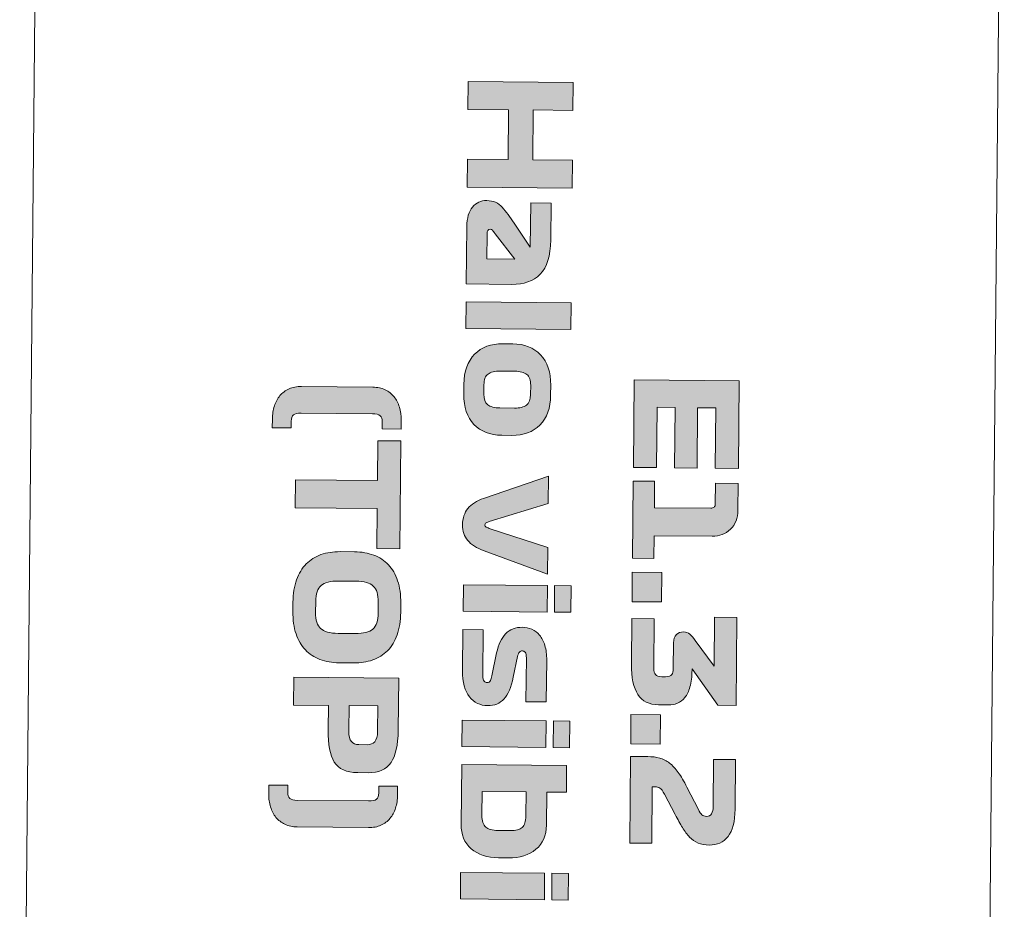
# Model space of a CAD drawing. Header units: millimetres. Extents: x 7 to 595, y -296 to -6.
# Tile 78 of 131: x 322 to 352, y -162 to -135. Entities that reach past the tile are written whole.
import ezdxf

# ---------------------------------------------------------------- set-up
doc = ezdxf.new("R2010")
doc.units = ezdxf.units.MM
doc.header["$MEASUREMENT"] = 0
doc.layers.add('Layer 1', color=7, linetype='Continuous', lineweight=0)

# ---------------------------------------------------------------- blocks, each defined once
blk = doc.blocks.new('Block_58')
at = {"layer": 'Layer 1', "true_color": 0x010101, "transparency": 33554687}
for points in [[(335.331, -137.273), (338.506, -137.304), (338.497, -138.15), (337.295, -138.139), (337.281, -139.642), (338.483, -139.653), (338.475, -140.5), (335.3, -140.469), (335.308, -139.623), (336.54, -139.635), (336.554, -138.132), (335.323, -138.12)], [(338.442, -143.971), (338.434, -144.775), (335.259, -144.745), (335.267, -143.941)], [(340.35, -146.296), (343.525, -146.327), (343.5, -148.977), (342.801, -148.97), (342.819, -147.146), (342.268, -147.14), (342.251, -148.965), (341.573, -148.958), (341.591, -147.134), (341.041, -147.129), (341.023, -148.953), (340.325, -148.946)], [(330.11, -149.321), (332.586, -149.344), (332.598, -148.138), (333.296, -148.145), (333.265, -151.404), (332.567, -151.398), (332.578, -150.191), (330.102, -150.167)], [(340.294, -152.117), (341.183, -152.125), (341.175, -153.014), (340.286, -153.006)], [(340.253, -156.414), (341.142, -156.422), (341.134, -157.311), (340.245, -157.302)]]:
    blk.add_hatch(color=18, dxfattribs=at).paths.add_polyline_path(points)
h = blk.add_hatch(color=18, dxfattribs=at)
edge = h.paths.add_edge_path()
edge.add_spline(control_points=[(335.9, -141.893), (335.9, -141.893), (335.893, -142.643), (335.893, -142.643), (335.893, -142.643), (336.736, -142.651), (336.736, -142.651), (336.736, -142.651), (336.146, -141.879), (336.146, -141.879), (336.11, -141.831), (336.083, -141.796), (336.065, -141.777), (336.046, -141.757), (336.023, -141.746), (335.995, -141.746), (335.964, -141.746), (335.941, -141.757), (335.925, -141.779), (335.909, -141.802), (335.901, -141.84), (335.9, -141.893)], knot_values=[0, 0, 0, 0, 1, 1, 1, 2, 2, 2, 3, 3, 3, 4, 4, 4, 5, 5, 5, 6, 6, 6, 7, 7, 7, 7], degree=3, periodic=0)
edge = h.paths.add_edge_path()
edge.add_spline(control_points=[(336.648, -143.412), (336.648, -143.412), (335.272, -143.399), (335.272, -143.399), (335.272, -143.399), (335.289, -141.659), (335.289, -141.659), (335.291, -141.405), (335.348, -141.211), (335.459, -141.076), (335.571, -140.942), (335.715, -140.876), (335.893, -140.877), (336.088, -140.879), (336.243, -140.947), (336.359, -141.081), (336.475, -141.215), (336.595, -141.375), (336.721, -141.563), (336.721, -141.563), (337.209, -142.287), (337.209, -142.287), (337.209, -142.287), (337.222, -140.949), (337.222, -140.949), (337.222, -140.949), (337.836, -140.955), (337.836, -140.955), (337.836, -140.955), (337.825, -142.068), (337.825, -142.068), (337.82, -142.554), (337.715, -142.9), (337.508, -143.107), (337.302, -143.314), (337.015, -143.415), (336.648, -143.412), (336.648, -143.412), (336.648, -143.412), (336.648, -143.412)], knot_values=[0, 0, 0, 0, 1, 1, 1, 2, 2, 2, 3, 3, 3, 4, 4, 4, 5, 5, 5, 6, 6, 6, 7, 7, 7, 8, 8, 8, 9, 9, 9, 10, 10, 10, 11, 11, 11, 12, 12, 12, 13, 13, 13, 13], degree=3, periodic=0)
h = blk.add_hatch(color=18, dxfattribs=at)
edge = h.paths.add_edge_path()
edge.add_spline(control_points=[(336.727, -147.151), (336.89, -147.152), (337.013, -147.123), (337.094, -147.063), (337.175, -147.003), (337.216, -146.896), (337.217, -146.741), (337.217, -146.741), (337.22, -146.461), (337.22, -146.461), (337.222, -146.306), (337.182, -146.197), (337.102, -146.134), (337.023, -146.071), (336.901, -146.039), (336.737, -146.038), (336.737, -146.038), (336.301, -146.033), (336.301, -146.033), (336.135, -146.032), (336.011, -146.062), (335.93, -146.123), (335.849, -146.184), (335.808, -146.293), (335.806, -146.448), (335.806, -146.448), (335.803, -146.727), (335.803, -146.727), (335.802, -146.882), (335.841, -146.991), (335.921, -147.052), (336.001, -147.114), (336.124, -147.145), (336.291, -147.147), (336.291, -147.147), (336.727, -147.151), (336.727, -147.151)], knot_values=[0, 0, 0, 0, 1, 1, 1, 2, 2, 2, 3, 3, 3, 4, 4, 4, 5, 5, 5, 6, 6, 6, 7, 7, 7, 8, 8, 8, 9, 9, 9, 10, 10, 10, 11, 11, 11, 12, 12, 12, 12], degree=3, periodic=0)
edge = h.paths.add_edge_path()
edge.add_spline(control_points=[(336.651, -147.976), (336.651, -147.976), (336.346, -147.973), (336.346, -147.973), (335.993, -147.969), (335.713, -147.86), (335.505, -147.645), (335.296, -147.43), (335.194, -147.125), (335.198, -146.73), (335.198, -146.73), (335.201, -146.434), (335.201, -146.434), (335.205, -146.038), (335.313, -145.735), (335.525, -145.522), (335.737, -145.31), (336.02, -145.205), (336.373, -145.209), (336.373, -145.209), (336.677, -145.211), (336.677, -145.211), (337.03, -145.215), (337.311, -145.325), (337.519, -145.541), (337.727, -145.758), (337.829, -146.063), (337.825, -146.459), (337.825, -146.459), (337.823, -146.755), (337.823, -146.755), (337.819, -147.15), (337.711, -147.453), (337.498, -147.664), (337.286, -147.875), (337.004, -147.979), (336.651, -147.976), (336.651, -147.976), (336.651, -147.976), (336.651, -147.976)], knot_values=[0, 0, 0, 0, 1, 1, 1, 2, 2, 2, 3, 3, 3, 4, 4, 4, 5, 5, 5, 6, 6, 6, 7, 7, 7, 8, 8, 8, 9, 9, 9, 10, 10, 10, 11, 11, 11, 12, 12, 12, 13, 13, 13, 13], degree=3, periodic=0)
h = blk.add_hatch(color=18, dxfattribs=at)
edge = h.paths.add_edge_path()
edge.add_spline(control_points=[(330.289, -146.499), (330.289, -146.499), (332.444, -146.519), (332.444, -146.519), (332.585, -146.521), (332.71, -146.547), (332.818, -146.599), (332.926, -146.651), (333.016, -146.721), (333.087, -146.809), (333.158, -146.897), (333.212, -147.002), (333.249, -147.124), (333.286, -147.246), (333.304, -147.376), (333.302, -147.514), (333.302, -147.514), (333.3, -147.785), (333.3, -147.785), (333.3, -147.785), (332.728, -147.779), (332.728, -147.779), (332.728, -147.779), (332.73, -147.572), (332.73, -147.572), (332.731, -147.485), (332.71, -147.422), (332.667, -147.383), (332.623, -147.345), (332.545, -147.325), (332.432, -147.324), (332.432, -147.324), (330.282, -147.303), (330.282, -147.303), (330.169, -147.302), (330.09, -147.32), (330.046, -147.358), (330.002, -147.396), (329.98, -147.458), (329.979, -147.546), (329.979, -147.546), (329.977, -147.753), (329.977, -147.753), (329.977, -147.753), (329.405, -147.748), (329.405, -147.748), (329.405, -147.748), (329.408, -147.477), (329.408, -147.477), (329.409, -147.339), (329.43, -147.209), (329.469, -147.088), (329.508, -146.967), (329.565, -146.863), (329.639, -146.776), (329.713, -146.689), (329.805, -146.621), (329.914, -146.571), (330.023, -146.522), (330.148, -146.497), (330.289, -146.499)], knot_values=[0, 0, 0, 0, 1, 1, 1, 2, 2, 2, 3, 3, 3, 4, 4, 4, 5, 5, 5, 6, 6, 6, 7, 7, 7, 8, 8, 8, 9, 9, 9, 10, 10, 10, 11, 11, 11, 12, 12, 12, 13, 13, 13, 14, 14, 14, 15, 15, 15, 16, 16, 16, 17, 17, 17, 18, 18, 18, 19, 19, 19, 20, 20, 20, 20], degree=3, periodic=0)
h = blk.add_hatch(color=18, dxfattribs=at)
edge = h.paths.add_edge_path()
edge.add_spline(control_points=[(337.749, -150.035), (337.749, -150.035), (335.961, -150.585), (335.961, -150.585), (335.908, -150.602), (335.873, -150.617), (335.857, -150.631), (335.842, -150.645), (335.834, -150.665), (335.833, -150.69), (335.833, -150.71), (335.842, -150.727), (335.86, -150.741), (335.879, -150.755), (335.914, -150.771), (335.968, -150.789), (335.968, -150.789), (337.736, -151.369), (337.736, -151.369), (337.736, -151.369), (337.729, -152.173), (337.729, -152.173), (337.729, -152.173), (335.813, -151.469), (335.813, -151.469), (335.585, -151.385), (335.419, -151.28), (335.315, -151.155), (335.21, -151.03), (335.159, -150.873), (335.16, -150.684), (335.162, -150.48), (335.215, -150.314), (335.32, -150.186), (335.424, -150.057), (335.582, -149.955), (335.795, -149.881), (335.795, -149.881), (337.757, -149.206), (337.757, -149.206), (337.757, -149.206), (337.749, -150.035), (337.749, -150.035)], knot_values=[0, 0, 0, 0, 1, 1, 1, 2, 2, 2, 3, 3, 3, 4, 4, 4, 5, 5, 5, 6, 6, 6, 7, 7, 7, 8, 8, 8, 9, 9, 9, 10, 10, 10, 11, 11, 11, 12, 12, 12, 13, 13, 13, 14, 14, 14, 14], degree=3, periodic=0)
h = blk.add_hatch(color=18, dxfattribs=at)
edge = h.paths.add_edge_path()
edge.add_spline(control_points=[(340.321, -149.357), (340.321, -149.357), (340.968, -149.363), (340.968, -149.363), (340.968, -149.363), (340.961, -150.163), (340.961, -150.163), (340.961, -150.163), (342.663, -150.179), (342.663, -150.179), (342.708, -150.18), (342.742, -150.17), (342.767, -150.149), (342.791, -150.128), (342.803, -150.096), (342.803, -150.054), (342.803, -150.054), (342.809, -149.423), (342.809, -149.423), (342.809, -149.423), (343.495, -149.43), (343.495, -149.43), (343.495, -149.43), (343.488, -150.242), (343.488, -150.242), (343.485, -150.482), (343.411, -150.674), (343.264, -150.816), (343.117, -150.959), (342.932, -151.029), (342.709, -151.027), (342.709, -151.027), (340.953, -151.01), (340.953, -151.01), (340.953, -151.01), (340.946, -151.7), (340.946, -151.7), (340.946, -151.7), (340.298, -151.694), (340.298, -151.694), (340.298, -151.694), (340.321, -149.357), (340.321, -149.357)], knot_values=[0, 0, 0, 0, 1, 1, 1, 2, 2, 2, 3, 3, 3, 4, 4, 4, 5, 5, 5, 6, 6, 6, 7, 7, 7, 8, 8, 8, 9, 9, 9, 10, 10, 10, 11, 11, 11, 12, 12, 12, 13, 13, 13, 14, 14, 14, 14], degree=3, periodic=0)
h = blk.add_hatch(color=18, dxfattribs=at)
edge = h.paths.add_edge_path()
edge.add_spline(control_points=[(331.414, -152.381), (331.163, -152.379), (330.985, -152.425), (330.88, -152.518), (330.774, -152.612), (330.721, -152.773), (330.718, -153.001), (330.718, -153.001), (330.715, -153.332), (330.715, -153.332), (330.713, -153.56), (330.764, -153.722), (330.867, -153.818), (330.971, -153.913), (331.148, -153.962), (331.399, -153.965), (331.399, -153.965), (331.916, -153.97), (331.916, -153.97), (332.167, -153.972), (332.344, -153.926), (332.448, -153.833), (332.552, -153.739), (332.605, -153.578), (332.607, -153.35), (332.607, -153.35), (332.611, -153.019), (332.611, -153.019), (332.613, -152.791), (332.563, -152.629), (332.461, -152.533), (332.359, -152.438), (332.182, -152.389), (331.931, -152.386), (331.931, -152.386), (331.414, -152.381), (331.414, -152.381)], knot_values=[0, 0, 0, 0, 1, 1, 1, 2, 2, 2, 3, 3, 3, 4, 4, 4, 5, 5, 5, 6, 6, 6, 7, 7, 7, 8, 8, 8, 9, 9, 9, 10, 10, 10, 11, 11, 11, 12, 12, 12, 12], degree=3, periodic=0)
edge = h.paths.add_edge_path()
edge.add_spline(control_points=[(331.425, -154.854), (331.213, -154.852), (331.021, -154.818), (330.848, -154.753), (330.675, -154.688), (330.528, -154.591), (330.406, -154.463), (330.284, -154.335), (330.191, -154.173), (330.125, -153.978), (330.059, -153.782), (330.027, -153.556), (330.03, -153.3), (330.03, -153.3), (330.032, -153.02), (330.032, -153.02), (330.035, -152.763), (330.071, -152.538), (330.141, -152.344), (330.21, -152.15), (330.307, -151.99), (330.431, -151.864), (330.555, -151.738), (330.704, -151.644), (330.878, -151.583), (331.052, -151.521), (331.245, -151.491), (331.457, -151.493), (331.457, -151.493), (331.897, -151.497), (331.897, -151.497), (332.109, -151.499), (332.301, -151.533), (332.474, -151.598), (332.647, -151.663), (332.794, -151.76), (332.916, -151.888), (333.037, -152.016), (333.131, -152.178), (333.197, -152.373), (333.263, -152.568), (333.294, -152.794), (333.292, -153.051), (333.292, -153.051), (333.289, -153.331), (333.289, -153.331), (333.287, -153.588), (333.251, -153.813), (333.181, -154.007), (333.112, -154.201), (333.015, -154.361), (332.891, -154.487), (332.767, -154.613), (332.618, -154.706), (332.444, -154.768), (332.269, -154.83), (332.077, -154.86), (331.865, -154.858), (331.865, -154.858), (331.425, -154.854), (331.425, -154.854), (331.425, -154.854), (331.425, -154.854), (331.425, -154.854)], knot_values=[0, 0, 0, 0, 1, 1, 1, 2, 2, 2, 3, 3, 3, 4, 4, 4, 5, 5, 5, 6, 6, 6, 7, 7, 7, 8, 8, 8, 9, 9, 9, 10, 10, 10, 11, 11, 11, 12, 12, 12, 13, 13, 13, 14, 14, 14, 15, 15, 15, 16, 16, 16, 17, 17, 17, 18, 18, 18, 19, 19, 19, 20, 20, 20, 21, 21, 21, 21], degree=3, periodic=0)
h = blk.add_hatch(color=18, dxfattribs=at)
edge = h.paths.add_edge_path()
edge.add_spline(control_points=[(335.185, -152.492), (335.185, -152.492), (337.725, -152.516), (337.725, -152.516), (337.725, -152.516), (337.718, -153.32), (337.718, -153.32), (337.718, -153.32), (335.178, -153.296), (335.178, -153.296), (335.178, -153.296), (335.185, -152.492), (335.185, -152.492)], knot_values=[0, 0, 0, 0, 1, 1, 1, 2, 2, 2, 3, 3, 3, 4, 4, 4, 4], degree=3, periodic=0)
edge = h.paths.add_edge_path()
edge.add_spline(control_points=[(337.938, -153.322), (337.938, -153.322), (337.945, -152.518), (337.945, -152.518), (337.945, -152.518), (338.445, -152.523), (338.445, -152.523), (338.445, -152.523), (338.437, -153.327), (338.437, -153.327), (338.437, -153.327), (337.938, -153.322), (337.938, -153.322), (337.938, -153.322), (337.938, -153.322), (337.938, -153.322)], knot_values=[0, 0, 0, 0, 1, 1, 1, 2, 2, 2, 3, 3, 3, 4, 4, 4, 5, 5, 5, 5], degree=3, periodic=0)
h = blk.add_hatch(color=18, dxfattribs=at)
edge = h.paths.add_edge_path()
edge.add_spline(control_points=[(342.193, -154.18), (342.193, -154.18), (342.765, -154.96), (342.765, -154.96), (342.765, -154.96), (342.779, -153.474), (342.779, -153.474), (342.779, -153.474), (343.457, -153.481), (343.457, -153.481), (343.457, -153.481), (343.431, -156.143), (343.431, -156.143), (343.431, -156.143), (342.881, -156.138), (342.881, -156.138), (342.881, -156.138), (342.1, -155.038), (342.1, -155.038), (342.1, -155.038), (342.099, -155.076), (342.099, -155.076), (342.097, -155.277), (342.077, -155.444), (342.037, -155.58), (341.998, -155.715), (341.946, -155.823), (341.882, -155.904), (341.818, -155.985), (341.743, -156.043), (341.658, -156.078), (341.573, -156.112), (341.484, -156.129), (341.391, -156.128), (341.391, -156.128), (341.082, -156.125), (341.082, -156.125), (340.802, -156.122), (340.596, -156.017), (340.462, -155.81), (340.329, -155.603), (340.264, -155.299), (340.268, -154.898), (340.268, -154.898), (340.281, -153.514), (340.281, -153.514), (340.281, -153.514), (340.958, -153.52), (340.958, -153.52), (340.958, -153.52), (340.944, -155.015), (340.944, -155.015), (340.943, -155.105), (340.959, -155.171), (340.991, -155.212), (341.023, -155.253), (341.087, -155.274), (341.183, -155.275), (341.183, -155.275), (341.297, -155.276), (341.297, -155.276), (341.393, -155.277), (341.456, -155.256), (341.486, -155.212), (341.516, -155.169), (341.532, -155.108), (341.533, -155.029), (341.533, -155.029), (341.54, -154.246), (341.54, -154.246), (341.541, -154.138), (341.57, -154.057), (341.627, -154.001), (341.684, -153.945), (341.756, -153.917), (341.844, -153.918), (341.917, -153.919), (341.98, -153.943), (342.031, -153.99), (342.083, -154.037), (342.137, -154.1), (342.193, -154.18)], knot_values=[0, 0, 0, 0, 1, 1, 1, 2, 2, 2, 3, 3, 3, 4, 4, 4, 5, 5, 5, 6, 6, 6, 7, 7, 7, 8, 8, 8, 9, 9, 9, 10, 10, 10, 11, 11, 11, 12, 12, 12, 13, 13, 13, 14, 14, 14, 15, 15, 15, 16, 16, 16, 17, 17, 17, 18, 18, 18, 19, 19, 19, 20, 20, 20, 21, 21, 21, 22, 22, 22, 23, 23, 23, 24, 24, 24, 25, 25, 25, 26, 26, 26, 27, 27, 27, 27], degree=3, periodic=0)
h = blk.add_hatch(color=18, dxfattribs=at)
edge = h.paths.add_edge_path()
edge.add_spline(control_points=[(336.048, -155.243), (336.048, -155.243), (336.19, -154.554), (336.19, -154.554), (336.243, -154.301), (336.334, -154.108), (336.462, -153.975), (336.591, -153.842), (336.761, -153.777), (336.972, -153.779), (337.071, -153.78), (337.165, -153.8), (337.255, -153.839), (337.345, -153.878), (337.424, -153.937), (337.491, -154.019), (337.558, -154.1), (337.61, -154.203), (337.649, -154.329), (337.687, -154.455), (337.705, -154.604), (337.704, -154.776), (337.704, -154.776), (337.692, -156.038), (337.692, -156.038), (337.692, -156.038), (337.078, -156.032), (337.078, -156.032), (337.078, -156.032), (337.09, -154.707), (337.09, -154.707), (337.091, -154.622), (337.079, -154.566), (337.054, -154.537), (337.029, -154.509), (337.001, -154.494), (336.97, -154.494), (336.936, -154.494), (336.906, -154.506), (336.88, -154.531), (336.855, -154.557), (336.836, -154.6), (336.824, -154.662), (336.824, -154.662), (336.695, -155.287), (336.695, -155.287), (336.63, -155.597), (336.536, -155.819), (336.412, -155.951), (336.288, -156.084), (336.124, -156.15), (335.921, -156.148), (335.692, -156.146), (335.508, -156.057), (335.367, -155.882), (335.226, -155.707), (335.157, -155.443), (335.161, -155.091), (335.161, -155.091), (335.172, -153.846), (335.172, -153.846), (335.172, -153.846), (335.786, -153.852), (335.786, -153.852), (335.786, -153.852), (335.773, -155.232), (335.773, -155.232), (335.772, -155.322), (335.784, -155.381), (335.809, -155.408), (335.835, -155.435), (335.867, -155.449), (335.906, -155.449), (335.949, -155.45), (335.98, -155.431), (336, -155.393), (336.02, -155.355), (336.036, -155.305), (336.048, -155.243)], knot_values=[0, 0, 0, 0, 1, 1, 1, 2, 2, 2, 3, 3, 3, 4, 4, 4, 5, 5, 5, 6, 6, 6, 7, 7, 7, 8, 8, 8, 9, 9, 9, 10, 10, 10, 11, 11, 11, 12, 12, 12, 13, 13, 13, 14, 14, 14, 15, 15, 15, 16, 16, 16, 17, 17, 17, 18, 18, 18, 19, 19, 19, 20, 20, 20, 21, 21, 21, 22, 22, 22, 23, 23, 23, 24, 24, 24, 25, 25, 25, 26, 26, 26, 26], degree=3, periodic=0)
h = blk.add_hatch(color=18, dxfattribs=at)
edge = h.paths.add_edge_path()
edge.add_spline(control_points=[(332.023, -157.328), (332.023, -157.328), (332.273, -157.33), (332.273, -157.33), (332.372, -157.331), (332.449, -157.301), (332.505, -157.241), (332.56, -157.181), (332.589, -157.075), (332.59, -156.923), (332.59, -156.923), (332.598, -156.156), (332.598, -156.156), (332.598, -156.156), (331.726, -156.148), (331.726, -156.148), (331.726, -156.148), (331.718, -156.914), (331.718, -156.914), (331.717, -157.067), (331.743, -157.173), (331.798, -157.235), (331.852, -157.296), (331.927, -157.327), (332.023, -157.328)], knot_values=[0, 0, 0, 0, 1, 1, 1, 2, 2, 2, 3, 3, 3, 4, 4, 4, 5, 5, 5, 6, 6, 6, 7, 7, 7, 8, 8, 8, 8], degree=3, periodic=0)
edge = h.paths.add_edge_path()
edge.add_spline(control_points=[(332.303, -158.177), (332.303, -158.177), (331.99, -158.174), (331.99, -158.174), (331.646, -158.171), (331.41, -158.064), (331.282, -157.854), (331.154, -157.644), (331.092, -157.32), (331.096, -156.883), (331.096, -156.883), (331.103, -156.142), (331.103, -156.142), (331.103, -156.142), (330.045, -156.132), (330.045, -156.132), (330.045, -156.132), (330.053, -155.285), (330.053, -155.285), (330.053, -155.285), (333.228, -155.316), (333.228, -155.316), (333.228, -155.316), (333.213, -156.903), (333.213, -156.903), (333.209, -157.34), (333.136, -157.663), (332.996, -157.87), (332.856, -158.078), (332.625, -158.18), (332.303, -158.177), (332.303, -158.177), (332.303, -158.177), (332.303, -158.177)], knot_values=[0, 0, 0, 0, 1, 1, 1, 2, 2, 2, 3, 3, 3, 4, 4, 4, 5, 5, 5, 6, 6, 6, 7, 7, 7, 8, 8, 8, 9, 9, 9, 10, 10, 10, 11, 11, 11, 11], degree=3, periodic=0)
h = blk.add_hatch(color=18, dxfattribs=at)
edge = h.paths.add_edge_path()
edge.add_spline(control_points=[(335.146, -156.585), (335.146, -156.585), (337.686, -156.609), (337.686, -156.609), (337.686, -156.609), (337.678, -157.414), (337.678, -157.414), (337.678, -157.414), (335.139, -157.389), (335.139, -157.389), (335.139, -157.389), (335.146, -156.585), (335.146, -156.585)], knot_values=[0, 0, 0, 0, 1, 1, 1, 2, 2, 2, 3, 3, 3, 4, 4, 4, 4], degree=3, periodic=0)
edge = h.paths.add_edge_path()
edge.add_spline(control_points=[(337.899, -157.416), (337.899, -157.416), (337.906, -156.611), (337.906, -156.611), (337.906, -156.611), (338.406, -156.616), (338.406, -156.616), (338.406, -156.616), (338.398, -157.42), (338.398, -157.42), (338.398, -157.42), (337.899, -157.416), (337.899, -157.416), (337.899, -157.416), (337.899, -157.416), (337.899, -157.416)], knot_values=[0, 0, 0, 0, 1, 1, 1, 2, 2, 2, 3, 3, 3, 4, 4, 4, 5, 5, 5, 5], degree=3, periodic=0)
h = blk.add_hatch(color=18, dxfattribs=at)
edge = h.paths.add_edge_path()
edge.add_spline(control_points=[(340.881, -160.31), (340.881, -160.31), (340.216, -160.304), (340.216, -160.304), (340.216, -160.304), (340.241, -157.683), (340.241, -157.683), (340.241, -157.683), (340.758, -157.688), (340.758, -157.688), (340.893, -157.69), (341.014, -157.705), (341.121, -157.734), (341.228, -157.763), (341.327, -157.814), (341.418, -157.885), (341.509, -157.957), (341.597, -158.051), (341.682, -158.169), (341.767, -158.287), (341.856, -158.435), (341.947, -158.614), (341.947, -158.614), (342.292, -159.291), (342.292, -159.291), (342.328, -159.364), (342.363, -159.417), (342.398, -159.448), (342.433, -159.48), (342.478, -159.496), (342.531, -159.496), (342.61, -159.497), (342.664, -159.471), (342.693, -159.417), (342.722, -159.364), (342.736, -159.292), (342.737, -159.202), (342.737, -159.202), (342.751, -157.775), (342.751, -157.775), (342.751, -157.775), (343.415, -157.781), (343.415, -157.781), (343.415, -157.781), (343.401, -159.28), (343.401, -159.28), (343.398, -159.658), (343.326, -159.934), (343.188, -160.108), (343.049, -160.281), (342.862, -160.367), (342.624, -160.365), (342.492, -160.364), (342.378, -160.343), (342.282, -160.302), (342.187, -160.262), (342.101, -160.203), (342.026, -160.124), (341.95, -160.046), (341.878, -159.95), (341.81, -159.836), (341.742, -159.723), (341.67, -159.592), (341.592, -159.445), (341.592, -159.445), (341.263, -158.828), (341.263, -158.828), (341.213, -158.731), (341.168, -158.67), (341.125, -158.642), (341.083, -158.615), (341.035, -158.601), (340.982, -158.601), (340.982, -158.601), (340.897, -158.6), (340.897, -158.6), (340.897, -158.6), (340.881, -160.31), (340.881, -160.31)], knot_values=[0, 0, 0, 0, 1, 1, 1, 2, 2, 2, 3, 3, 3, 4, 4, 4, 5, 5, 5, 6, 6, 6, 7, 7, 7, 8, 8, 8, 9, 9, 9, 10, 10, 10, 11, 11, 11, 12, 12, 12, 13, 13, 13, 14, 14, 14, 15, 15, 15, 16, 16, 16, 17, 17, 17, 18, 18, 18, 19, 19, 19, 20, 20, 20, 21, 21, 21, 22, 22, 22, 23, 23, 23, 24, 24, 24, 25, 25, 25, 26, 26, 26, 26], degree=3, periodic=0)
h = blk.add_hatch(color=18, dxfattribs=at)
edge = h.paths.add_edge_path()
edge.add_spline(control_points=[(337.075, -159.478), (337.075, -159.478), (337.081, -158.754), (337.081, -158.754), (337.081, -158.754), (335.752, -158.741), (335.752, -158.741), (335.752, -158.741), (335.745, -159.465), (335.745, -159.465), (335.744, -159.637), (335.782, -159.756), (335.86, -159.822), (335.939, -159.888), (336.061, -159.921), (336.228, -159.923), (336.228, -159.923), (336.605, -159.926), (336.605, -159.926), (336.771, -159.928), (336.891, -159.897), (336.963, -159.832), (337.036, -159.768), (337.073, -159.65), (337.075, -159.478)], knot_values=[0, 0, 0, 0, 1, 1, 1, 2, 2, 2, 3, 3, 3, 4, 4, 4, 5, 5, 5, 6, 6, 6, 7, 7, 7, 8, 8, 8, 8], degree=3, periodic=0)
edge = h.paths.add_edge_path()
edge.add_spline(control_points=[(335.133, -157.931), (335.133, -157.931), (338.308, -157.961), (338.308, -157.961), (338.308, -157.961), (338.301, -158.766), (338.301, -158.766), (338.301, -158.766), (337.708, -158.76), (337.708, -158.76), (337.708, -158.76), (337.698, -159.759), (337.698, -159.759), (337.695, -160.072), (337.589, -160.317), (337.378, -160.493), (337.168, -160.668), (336.89, -160.755), (336.546, -160.751), (336.546, -160.751), (336.25, -160.749), (336.25, -160.749), (335.905, -160.745), (335.629, -160.654), (335.422, -160.474), (335.215, -160.294), (335.113, -160.048), (335.116, -159.734), (335.116, -159.734), (335.133, -157.931), (335.133, -157.931), (335.133, -157.931), (335.133, -157.931), (335.133, -157.931)], knot_values=[0, 0, 0, 0, 1, 1, 1, 2, 2, 2, 3, 3, 3, 4, 4, 4, 5, 5, 5, 6, 6, 6, 7, 7, 7, 8, 8, 8, 9, 9, 9, 10, 10, 10, 11, 11, 11, 11], degree=3, periodic=0)
h = blk.add_hatch(color=18, dxfattribs=at)
edge = h.paths.add_edge_path()
edge.add_spline(control_points=[(330.162, -159.816), (330.021, -159.815), (329.896, -159.788), (329.788, -159.736), (329.68, -159.685), (329.59, -159.615), (329.517, -159.526), (329.445, -159.438), (329.39, -159.333), (329.353, -159.212), (329.316, -159.09), (329.298, -158.96), (329.3, -158.821), (329.3, -158.821), (329.302, -158.551), (329.302, -158.551), (329.302, -158.551), (329.874, -158.556), (329.874, -158.556), (329.874, -158.556), (329.872, -158.763), (329.872, -158.763), (329.871, -158.851), (329.892, -158.914), (329.936, -158.952), (329.979, -158.991), (330.057, -159.011), (330.17, -159.012), (330.17, -159.012), (332.32, -159.032), (332.32, -159.032), (332.433, -159.034), (332.512, -159.015), (332.556, -158.978), (332.6, -158.94), (332.622, -158.877), (332.623, -158.79), (332.623, -158.79), (332.625, -158.582), (332.625, -158.582), (332.625, -158.582), (333.197, -158.588), (333.197, -158.588), (333.197, -158.588), (333.194, -158.859), (333.194, -158.859), (333.193, -158.997), (333.172, -159.127), (333.133, -159.248), (333.094, -159.369), (333.038, -159.473), (332.965, -159.559), (332.892, -159.646), (332.801, -159.714), (332.692, -159.764), (332.583, -159.814), (332.458, -159.838), (332.317, -159.837), (332.317, -159.837), (330.162, -159.816), (330.162, -159.816)], knot_values=[0, 0, 0, 0, 1, 1, 1, 2, 2, 2, 3, 3, 3, 4, 4, 4, 5, 5, 5, 6, 6, 6, 7, 7, 7, 8, 8, 8, 9, 9, 9, 10, 10, 10, 11, 11, 11, 12, 12, 12, 13, 13, 13, 14, 14, 14, 15, 15, 15, 16, 16, 16, 17, 17, 17, 18, 18, 18, 19, 19, 19, 20, 20, 20, 20], degree=3, periodic=0)
h = blk.add_hatch(color=18, dxfattribs=at)
edge = h.paths.add_edge_path()
edge.add_spline(control_points=[(335.102, -161.191), (335.102, -161.191), (337.642, -161.215), (337.642, -161.215), (337.642, -161.215), (337.634, -162.019), (337.634, -162.019), (337.634, -162.019), (335.095, -161.995), (335.095, -161.995), (335.095, -161.995), (335.102, -161.191), (335.102, -161.191)], knot_values=[0, 0, 0, 0, 1, 1, 1, 2, 2, 2, 3, 3, 3, 4, 4, 4, 4], degree=3, periodic=0)
edge = h.paths.add_edge_path()
edge.add_spline(control_points=[(337.855, -162.021), (337.855, -162.021), (337.862, -161.217), (337.862, -161.217), (337.862, -161.217), (338.362, -161.222), (338.362, -161.222), (338.362, -161.222), (338.354, -162.026), (338.354, -162.026), (338.354, -162.026), (337.855, -162.021), (337.855, -162.021), (337.855, -162.021), (337.855, -162.021), (337.855, -162.021)], knot_values=[0, 0, 0, 0, 1, 1, 1, 2, 2, 2, 3, 3, 3, 4, 4, 4, 5, 5, 5, 5], degree=3, periodic=0)
at = {"layer": 'Layer 1'}
for points in [[(335.331, -137.273), (338.506, -137.304), (338.497, -138.15), (337.295, -138.139), (337.281, -139.642), (338.483, -139.653), (338.475, -140.5), (335.3, -140.469), (335.308, -139.623), (336.54, -139.635), (336.554, -138.132), (335.323, -138.12)], [(338.442, -143.971), (338.434, -144.775), (335.259, -144.745), (335.267, -143.941)], [(340.35, -146.296), (343.525, -146.327), (343.5, -148.977), (342.801, -148.97), (342.819, -147.146), (342.268, -147.14), (342.251, -148.965), (341.573, -148.958), (341.591, -147.134), (341.041, -147.129), (341.023, -148.953), (340.325, -148.946)], [(330.11, -149.321), (332.586, -149.344), (332.598, -148.138), (333.296, -148.145), (333.265, -151.404), (332.567, -151.398), (332.578, -150.191), (330.102, -150.167)], [(340.294, -152.117), (341.183, -152.125), (341.175, -153.014), (340.286, -153.006)], [(340.253, -156.414), (341.142, -156.422), (341.134, -157.311), (340.245, -157.302)]]:
    blk.add_lwpolyline(points, close=True, dxfattribs=at)
at = {"layer": 'Layer 1', "color": 242, "lineweight": 0, "true_color": 0xe32227}
for points in [[(321.767, -182.922), (321.767, -182.922), (322.396, -117.046), (322.396, -117.046)], [(351.543, -117.324), (351.543, -117.324), (350.913, -183.316), (350.913, -183.316)]]:
    blk.add_open_spline(points, degree=3, dxfattribs=at)
at = {"layer": 'Layer 1'}
for points, knots in [([(336.648, -143.412), (336.648, -143.412), (335.272, -143.399), (335.272, -143.399), (335.272, -143.399), (335.289, -141.659), (335.289, -141.659), (335.291, -141.405), (335.348, -141.211), (335.459, -141.076), (335.571, -140.942), (335.715, -140.876), (335.893, -140.877), (336.088, -140.879), (336.243, -140.947), (336.359, -141.081), (336.475, -141.215), (336.595, -141.375), (336.721, -141.563), (336.721, -141.563), (337.209, -142.287), (337.209, -142.287), (337.209, -142.287), (337.222, -140.949), (337.222, -140.949), (337.222, -140.949), (337.836, -140.955), (337.836, -140.955), (337.836, -140.955), (337.825, -142.068), (337.825, -142.068), (337.82, -142.554), (337.715, -142.9), (337.508, -143.107), (337.302, -143.314), (337.015, -143.415), (336.648, -143.412), (336.648, -143.412), (336.648, -143.412), (336.648, -143.412)], [0, 0, 0, 0, 1, 1, 1, 2, 2, 2, 3, 3, 3, 4, 4, 4, 5, 5, 5, 6, 6, 6, 7, 7, 7, 8, 8, 8, 9, 9, 9, 10, 10, 10, 11, 11, 11, 12, 12, 12, 13, 13, 13, 13]), ([(335.9, -141.893), (335.9, -141.893), (335.893, -142.643), (335.893, -142.643), (335.893, -142.643), (336.736, -142.651), (336.736, -142.651), (336.736, -142.651), (336.146, -141.879), (336.146, -141.879), (336.11, -141.831), (336.083, -141.796), (336.065, -141.777), (336.046, -141.757), (336.023, -141.746), (335.995, -141.746), (335.964, -141.746), (335.941, -141.757), (335.925, -141.779), (335.909, -141.802), (335.901, -141.84), (335.9, -141.893)], [0, 0, 0, 0, 1, 1, 1, 2, 2, 2, 3, 3, 3, 4, 4, 4, 5, 5, 5, 6, 6, 6, 7, 7, 7, 7]), ([(336.651, -147.976), (336.651, -147.976), (336.346, -147.973), (336.346, -147.973), (335.993, -147.969), (335.713, -147.86), (335.505, -147.645), (335.296, -147.43), (335.194, -147.125), (335.198, -146.73), (335.198, -146.73), (335.201, -146.434), (335.201, -146.434), (335.205, -146.038), (335.313, -145.735), (335.525, -145.522), (335.737, -145.31), (336.02, -145.205), (336.373, -145.209), (336.373, -145.209), (336.677, -145.211), (336.677, -145.211), (337.03, -145.215), (337.311, -145.325), (337.519, -145.541), (337.727, -145.758), (337.829, -146.063), (337.825, -146.459), (337.825, -146.459), (337.823, -146.755), (337.823, -146.755), (337.819, -147.15), (337.711, -147.453), (337.498, -147.664), (337.286, -147.875), (337.004, -147.979), (336.651, -147.976), (336.651, -147.976), (336.651, -147.976), (336.651, -147.976)], [0, 0, 0, 0, 1, 1, 1, 2, 2, 2, 3, 3, 3, 4, 4, 4, 5, 5, 5, 6, 6, 6, 7, 7, 7, 8, 8, 8, 9, 9, 9, 10, 10, 10, 11, 11, 11, 12, 12, 12, 13, 13, 13, 13]), ([(336.727, -147.151), (336.89, -147.152), (337.013, -147.123), (337.094, -147.063), (337.175, -147.003), (337.216, -146.896), (337.217, -146.741), (337.217, -146.741), (337.22, -146.461), (337.22, -146.461), (337.222, -146.306), (337.182, -146.197), (337.102, -146.134), (337.023, -146.071), (336.901, -146.039), (336.737, -146.038), (336.737, -146.038), (336.301, -146.033), (336.301, -146.033), (336.135, -146.032), (336.011, -146.062), (335.93, -146.123), (335.849, -146.184), (335.808, -146.293), (335.806, -146.448), (335.806, -146.448), (335.803, -146.727), (335.803, -146.727), (335.802, -146.882), (335.841, -146.991), (335.921, -147.052), (336.001, -147.114), (336.124, -147.145), (336.291, -147.147), (336.291, -147.147), (336.727, -147.151), (336.727, -147.151)], [0, 0, 0, 0, 1, 1, 1, 2, 2, 2, 3, 3, 3, 4, 4, 4, 5, 5, 5, 6, 6, 6, 7, 7, 7, 8, 8, 8, 9, 9, 9, 10, 10, 10, 11, 11, 11, 12, 12, 12, 12]), ([(330.289, -146.499), (330.289, -146.499), (332.444, -146.519), (332.444, -146.519), (332.585, -146.521), (332.71, -146.547), (332.818, -146.599), (332.926, -146.651), (333.016, -146.721), (333.087, -146.809), (333.158, -146.897), (333.212, -147.002), (333.249, -147.124), (333.286, -147.246), (333.304, -147.376), (333.302, -147.514), (333.302, -147.514), (333.3, -147.785), (333.3, -147.785), (333.3, -147.785), (332.728, -147.779), (332.728, -147.779), (332.728, -147.779), (332.73, -147.572), (332.73, -147.572), (332.731, -147.485), (332.71, -147.422), (332.667, -147.383), (332.623, -147.345), (332.545, -147.325), (332.432, -147.324), (332.432, -147.324), (330.282, -147.303), (330.282, -147.303), (330.169, -147.302), (330.09, -147.32), (330.046, -147.358), (330.002, -147.396), (329.98, -147.458), (329.979, -147.546), (329.979, -147.546), (329.977, -147.753), (329.977, -147.753), (329.977, -147.753), (329.405, -147.748), (329.405, -147.748), (329.405, -147.748), (329.408, -147.477), (329.408, -147.477), (329.409, -147.339), (329.43, -147.209), (329.469, -147.088), (329.508, -146.967), (329.565, -146.863), (329.639, -146.776), (329.713, -146.689), (329.805, -146.621), (329.914, -146.571), (330.023, -146.522), (330.148, -146.497), (330.289, -146.499)], [0, 0, 0, 0, 1, 1, 1, 2, 2, 2, 3, 3, 3, 4, 4, 4, 5, 5, 5, 6, 6, 6, 7, 7, 7, 8, 8, 8, 9, 9, 9, 10, 10, 10, 11, 11, 11, 12, 12, 12, 13, 13, 13, 14, 14, 14, 15, 15, 15, 16, 16, 16, 17, 17, 17, 18, 18, 18, 19, 19, 19, 20, 20, 20, 20]), ([(337.749, -150.035), (337.749, -150.035), (335.961, -150.585), (335.961, -150.585), (335.908, -150.602), (335.873, -150.617), (335.857, -150.631), (335.842, -150.645), (335.834, -150.665), (335.833, -150.69), (335.833, -150.71), (335.842, -150.727), (335.86, -150.741), (335.879, -150.755), (335.914, -150.771), (335.968, -150.789), (335.968, -150.789), (337.736, -151.369), (337.736, -151.369), (337.736, -151.369), (337.729, -152.173), (337.729, -152.173), (337.729, -152.173), (335.813, -151.469), (335.813, -151.469), (335.585, -151.385), (335.419, -151.28), (335.315, -151.155), (335.21, -151.03), (335.159, -150.873), (335.16, -150.684), (335.162, -150.48), (335.215, -150.314), (335.32, -150.186), (335.424, -150.057), (335.582, -149.955), (335.795, -149.881), (335.795, -149.881), (337.757, -149.206), (337.757, -149.206), (337.757, -149.206), (337.749, -150.035), (337.749, -150.035)], [0, 0, 0, 0, 1, 1, 1, 2, 2, 2, 3, 3, 3, 4, 4, 4, 5, 5, 5, 6, 6, 6, 7, 7, 7, 8, 8, 8, 9, 9, 9, 10, 10, 10, 11, 11, 11, 12, 12, 12, 13, 13, 13, 14, 14, 14, 14]), ([(340.321, -149.357), (340.321, -149.357), (340.968, -149.363), (340.968, -149.363), (340.968, -149.363), (340.961, -150.163), (340.961, -150.163), (340.961, -150.163), (342.663, -150.179), (342.663, -150.179), (342.708, -150.18), (342.742, -150.17), (342.767, -150.149), (342.791, -150.128), (342.803, -150.096), (342.803, -150.054), (342.803, -150.054), (342.809, -149.423), (342.809, -149.423), (342.809, -149.423), (343.495, -149.43), (343.495, -149.43), (343.495, -149.43), (343.488, -150.242), (343.488, -150.242), (343.485, -150.482), (343.411, -150.674), (343.264, -150.816), (343.117, -150.959), (342.932, -151.029), (342.709, -151.027), (342.709, -151.027), (340.953, -151.01), (340.953, -151.01), (340.953, -151.01), (340.946, -151.7), (340.946, -151.7), (340.946, -151.7), (340.298, -151.694), (340.298, -151.694), (340.298, -151.694), (340.321, -149.357), (340.321, -149.357)], [0, 0, 0, 0, 1, 1, 1, 2, 2, 2, 3, 3, 3, 4, 4, 4, 5, 5, 5, 6, 6, 6, 7, 7, 7, 8, 8, 8, 9, 9, 9, 10, 10, 10, 11, 11, 11, 12, 12, 12, 13, 13, 13, 14, 14, 14, 14]), ([(331.425, -154.854), (331.213, -154.852), (331.021, -154.818), (330.848, -154.753), (330.675, -154.688), (330.528, -154.591), (330.406, -154.463), (330.284, -154.335), (330.191, -154.173), (330.125, -153.978), (330.059, -153.782), (330.027, -153.556), (330.03, -153.3), (330.03, -153.3), (330.032, -153.02), (330.032, -153.02), (330.035, -152.763), (330.071, -152.538), (330.141, -152.344), (330.21, -152.15), (330.307, -151.99), (330.431, -151.864), (330.555, -151.738), (330.704, -151.644), (330.878, -151.583), (331.052, -151.521), (331.245, -151.491), (331.457, -151.493), (331.457, -151.493), (331.897, -151.497), (331.897, -151.497), (332.109, -151.499), (332.301, -151.533), (332.474, -151.598), (332.647, -151.663), (332.794, -151.76), (332.916, -151.888), (333.037, -152.016), (333.131, -152.178), (333.197, -152.373), (333.263, -152.568), (333.294, -152.794), (333.292, -153.051), (333.292, -153.051), (333.289, -153.331), (333.289, -153.331), (333.287, -153.588), (333.251, -153.813), (333.181, -154.007), (333.112, -154.201), (333.015, -154.361), (332.891, -154.487), (332.767, -154.613), (332.618, -154.706), (332.444, -154.768), (332.269, -154.83), (332.077, -154.86), (331.865, -154.858), (331.865, -154.858), (331.425, -154.854), (331.425, -154.854), (331.425, -154.854), (331.425, -154.854), (331.425, -154.854)], [0, 0, 0, 0, 1, 1, 1, 2, 2, 2, 3, 3, 3, 4, 4, 4, 5, 5, 5, 6, 6, 6, 7, 7, 7, 8, 8, 8, 9, 9, 9, 10, 10, 10, 11, 11, 11, 12, 12, 12, 13, 13, 13, 14, 14, 14, 15, 15, 15, 16, 16, 16, 17, 17, 17, 18, 18, 18, 19, 19, 19, 20, 20, 20, 21, 21, 21, 21]), ([(331.414, -152.381), (331.163, -152.379), (330.985, -152.425), (330.88, -152.518), (330.774, -152.612), (330.721, -152.773), (330.718, -153.001), (330.718, -153.001), (330.715, -153.332), (330.715, -153.332), (330.713, -153.56), (330.764, -153.722), (330.867, -153.818), (330.971, -153.913), (331.148, -153.962), (331.399, -153.965), (331.399, -153.965), (331.916, -153.97), (331.916, -153.97), (332.167, -153.972), (332.344, -153.926), (332.448, -153.833), (332.552, -153.739), (332.605, -153.578), (332.607, -153.35), (332.607, -153.35), (332.611, -153.019), (332.611, -153.019), (332.613, -152.791), (332.563, -152.629), (332.461, -152.533), (332.359, -152.438), (332.182, -152.389), (331.931, -152.386), (331.931, -152.386), (331.414, -152.381), (331.414, -152.381)], [0, 0, 0, 0, 1, 1, 1, 2, 2, 2, 3, 3, 3, 4, 4, 4, 5, 5, 5, 6, 6, 6, 7, 7, 7, 8, 8, 8, 9, 9, 9, 10, 10, 10, 11, 11, 11, 12, 12, 12, 12]), ([(335.185, -152.492), (335.185, -152.492), (337.725, -152.516), (337.725, -152.516), (337.725, -152.516), (337.718, -153.32), (337.718, -153.32), (337.718, -153.32), (335.178, -153.296), (335.178, -153.296), (335.178, -153.296), (335.185, -152.492), (335.185, -152.492)], [0, 0, 0, 0, 1, 1, 1, 2, 2, 2, 3, 3, 3, 4, 4, 4, 4]), ([(337.938, -153.322), (337.938, -153.322), (337.945, -152.518), (337.945, -152.518), (337.945, -152.518), (338.445, -152.523), (338.445, -152.523), (338.445, -152.523), (338.437, -153.327), (338.437, -153.327), (338.437, -153.327), (337.938, -153.322), (337.938, -153.322), (337.938, -153.322), (337.938, -153.322), (337.938, -153.322)], [0, 0, 0, 0, 1, 1, 1, 2, 2, 2, 3, 3, 3, 4, 4, 4, 5, 5, 5, 5]), ([(342.193, -154.18), (342.193, -154.18), (342.765, -154.96), (342.765, -154.96), (342.765, -154.96), (342.779, -153.474), (342.779, -153.474), (342.779, -153.474), (343.457, -153.481), (343.457, -153.481), (343.457, -153.481), (343.431, -156.143), (343.431, -156.143), (343.431, -156.143), (342.881, -156.138), (342.881, -156.138), (342.881, -156.138), (342.1, -155.038), (342.1, -155.038), (342.1, -155.038), (342.099, -155.076), (342.099, -155.076), (342.097, -155.277), (342.077, -155.444), (342.037, -155.58), (341.998, -155.715), (341.946, -155.823), (341.882, -155.904), (341.818, -155.985), (341.743, -156.043), (341.658, -156.078), (341.573, -156.112), (341.484, -156.129), (341.391, -156.128), (341.391, -156.128), (341.082, -156.125), (341.082, -156.125), (340.802, -156.122), (340.596, -156.017), (340.462, -155.81), (340.329, -155.603), (340.264, -155.299), (340.268, -154.898), (340.268, -154.898), (340.281, -153.514), (340.281, -153.514), (340.281, -153.514), (340.958, -153.52), (340.958, -153.52), (340.958, -153.52), (340.944, -155.015), (340.944, -155.015), (340.943, -155.105), (340.959, -155.171), (340.991, -155.212), (341.023, -155.253), (341.087, -155.274), (341.183, -155.275), (341.183, -155.275), (341.297, -155.276), (341.297, -155.276), (341.393, -155.277), (341.456, -155.256), (341.486, -155.212), (341.516, -155.169), (341.532, -155.108), (341.533, -155.029), (341.533, -155.029), (341.54, -154.246), (341.54, -154.246), (341.541, -154.138), (341.57, -154.057), (341.627, -154.001), (341.684, -153.945), (341.756, -153.917), (341.844, -153.918), (341.917, -153.919), (341.98, -153.943), (342.031, -153.99), (342.083, -154.037), (342.137, -154.1), (342.193, -154.18)], [0, 0, 0, 0, 1, 1, 1, 2, 2, 2, 3, 3, 3, 4, 4, 4, 5, 5, 5, 6, 6, 6, 7, 7, 7, 8, 8, 8, 9, 9, 9, 10, 10, 10, 11, 11, 11, 12, 12, 12, 13, 13, 13, 14, 14, 14, 15, 15, 15, 16, 16, 16, 17, 17, 17, 18, 18, 18, 19, 19, 19, 20, 20, 20, 21, 21, 21, 22, 22, 22, 23, 23, 23, 24, 24, 24, 25, 25, 25, 26, 26, 26, 27, 27, 27, 27]), ([(336.048, -155.243), (336.048, -155.243), (336.19, -154.554), (336.19, -154.554), (336.243, -154.301), (336.334, -154.108), (336.462, -153.975), (336.591, -153.842), (336.761, -153.777), (336.972, -153.779), (337.071, -153.78), (337.165, -153.8), (337.255, -153.839), (337.345, -153.878), (337.424, -153.937), (337.491, -154.019), (337.558, -154.1), (337.61, -154.203), (337.649, -154.329), (337.687, -154.455), (337.705, -154.604), (337.704, -154.776), (337.704, -154.776), (337.692, -156.038), (337.692, -156.038), (337.692, -156.038), (337.078, -156.032), (337.078, -156.032), (337.078, -156.032), (337.09, -154.707), (337.09, -154.707), (337.091, -154.622), (337.079, -154.566), (337.054, -154.537), (337.029, -154.509), (337.001, -154.494), (336.97, -154.494), (336.936, -154.494), (336.906, -154.506), (336.88, -154.531), (336.855, -154.557), (336.836, -154.6), (336.824, -154.662), (336.824, -154.662), (336.695, -155.287), (336.695, -155.287), (336.63, -155.597), (336.536, -155.819), (336.412, -155.951), (336.288, -156.084), (336.124, -156.15), (335.921, -156.148), (335.692, -156.146), (335.508, -156.057), (335.367, -155.882), (335.226, -155.707), (335.157, -155.443), (335.161, -155.091), (335.161, -155.091), (335.172, -153.846), (335.172, -153.846), (335.172, -153.846), (335.786, -153.852), (335.786, -153.852), (335.786, -153.852), (335.773, -155.232), (335.773, -155.232), (335.772, -155.322), (335.784, -155.381), (335.809, -155.408), (335.835, -155.435), (335.867, -155.449), (335.906, -155.449), (335.949, -155.45), (335.98, -155.431), (336, -155.393), (336.02, -155.355), (336.036, -155.305), (336.048, -155.243)], [0, 0, 0, 0, 1, 1, 1, 2, 2, 2, 3, 3, 3, 4, 4, 4, 5, 5, 5, 6, 6, 6, 7, 7, 7, 8, 8, 8, 9, 9, 9, 10, 10, 10, 11, 11, 11, 12, 12, 12, 13, 13, 13, 14, 14, 14, 15, 15, 15, 16, 16, 16, 17, 17, 17, 18, 18, 18, 19, 19, 19, 20, 20, 20, 21, 21, 21, 22, 22, 22, 23, 23, 23, 24, 24, 24, 25, 25, 25, 26, 26, 26, 26]), ([(332.303, -158.177), (332.303, -158.177), (331.99, -158.174), (331.99, -158.174), (331.646, -158.171), (331.41, -158.064), (331.282, -157.854), (331.154, -157.644), (331.092, -157.32), (331.096, -156.883), (331.096, -156.883), (331.103, -156.142), (331.103, -156.142), (331.103, -156.142), (330.045, -156.132), (330.045, -156.132), (330.045, -156.132), (330.053, -155.285), (330.053, -155.285), (330.053, -155.285), (333.228, -155.316), (333.228, -155.316), (333.228, -155.316), (333.213, -156.903), (333.213, -156.903), (333.209, -157.34), (333.136, -157.663), (332.996, -157.87), (332.856, -158.078), (332.625, -158.18), (332.303, -158.177), (332.303, -158.177), (332.303, -158.177), (332.303, -158.177)], [0, 0, 0, 0, 1, 1, 1, 2, 2, 2, 3, 3, 3, 4, 4, 4, 5, 5, 5, 6, 6, 6, 7, 7, 7, 8, 8, 8, 9, 9, 9, 10, 10, 10, 11, 11, 11, 11]), ([(332.023, -157.328), (332.023, -157.328), (332.273, -157.33), (332.273, -157.33), (332.372, -157.331), (332.449, -157.301), (332.505, -157.241), (332.56, -157.181), (332.589, -157.075), (332.59, -156.923), (332.59, -156.923), (332.598, -156.156), (332.598, -156.156), (332.598, -156.156), (331.726, -156.148), (331.726, -156.148), (331.726, -156.148), (331.718, -156.914), (331.718, -156.914), (331.717, -157.067), (331.743, -157.173), (331.798, -157.235), (331.852, -157.296), (331.927, -157.327), (332.023, -157.328)], [0, 0, 0, 0, 1, 1, 1, 2, 2, 2, 3, 3, 3, 4, 4, 4, 5, 5, 5, 6, 6, 6, 7, 7, 7, 8, 8, 8, 8]), ([(335.146, -156.585), (335.146, -156.585), (337.686, -156.609), (337.686, -156.609), (337.686, -156.609), (337.678, -157.414), (337.678, -157.414), (337.678, -157.414), (335.139, -157.389), (335.139, -157.389), (335.139, -157.389), (335.146, -156.585), (335.146, -156.585)], [0, 0, 0, 0, 1, 1, 1, 2, 2, 2, 3, 3, 3, 4, 4, 4, 4]), ([(337.899, -157.416), (337.899, -157.416), (337.906, -156.611), (337.906, -156.611), (337.906, -156.611), (338.406, -156.616), (338.406, -156.616), (338.406, -156.616), (338.398, -157.42), (338.398, -157.42), (338.398, -157.42), (337.899, -157.416), (337.899, -157.416), (337.899, -157.416), (337.899, -157.416), (337.899, -157.416)], [0, 0, 0, 0, 1, 1, 1, 2, 2, 2, 3, 3, 3, 4, 4, 4, 5, 5, 5, 5]), ([(340.881, -160.31), (340.881, -160.31), (340.216, -160.304), (340.216, -160.304), (340.216, -160.304), (340.241, -157.683), (340.241, -157.683), (340.241, -157.683), (340.758, -157.688), (340.758, -157.688), (340.893, -157.69), (341.014, -157.705), (341.121, -157.734), (341.228, -157.763), (341.327, -157.814), (341.418, -157.885), (341.509, -157.957), (341.597, -158.051), (341.682, -158.169), (341.767, -158.287), (341.856, -158.435), (341.947, -158.614), (341.947, -158.614), (342.292, -159.291), (342.292, -159.291), (342.328, -159.364), (342.363, -159.417), (342.398, -159.448), (342.433, -159.48), (342.478, -159.496), (342.531, -159.496), (342.61, -159.497), (342.664, -159.471), (342.693, -159.417), (342.722, -159.364), (342.736, -159.292), (342.737, -159.202), (342.737, -159.202), (342.751, -157.775), (342.751, -157.775), (342.751, -157.775), (343.415, -157.781), (343.415, -157.781), (343.415, -157.781), (343.401, -159.28), (343.401, -159.28), (343.398, -159.658), (343.326, -159.934), (343.188, -160.108), (343.049, -160.281), (342.862, -160.367), (342.624, -160.365), (342.492, -160.364), (342.378, -160.343), (342.282, -160.302), (342.187, -160.262), (342.101, -160.203), (342.026, -160.124), (341.95, -160.046), (341.878, -159.95), (341.81, -159.836), (341.742, -159.723), (341.67, -159.592), (341.592, -159.445), (341.592, -159.445), (341.263, -158.828), (341.263, -158.828), (341.213, -158.731), (341.168, -158.67), (341.125, -158.642), (341.083, -158.615), (341.035, -158.601), (340.982, -158.601), (340.982, -158.601), (340.897, -158.6), (340.897, -158.6), (340.897, -158.6), (340.881, -160.31), (340.881, -160.31)], [0, 0, 0, 0, 1, 1, 1, 2, 2, 2, 3, 3, 3, 4, 4, 4, 5, 5, 5, 6, 6, 6, 7, 7, 7, 8, 8, 8, 9, 9, 9, 10, 10, 10, 11, 11, 11, 12, 12, 12, 13, 13, 13, 14, 14, 14, 15, 15, 15, 16, 16, 16, 17, 17, 17, 18, 18, 18, 19, 19, 19, 20, 20, 20, 21, 21, 21, 22, 22, 22, 23, 23, 23, 24, 24, 24, 25, 25, 25, 26, 26, 26, 26]), ([(335.133, -157.931), (335.133, -157.931), (338.308, -157.961), (338.308, -157.961), (338.308, -157.961), (338.301, -158.766), (338.301, -158.766), (338.301, -158.766), (337.708, -158.76), (337.708, -158.76), (337.708, -158.76), (337.698, -159.759), (337.698, -159.759), (337.695, -160.072), (337.589, -160.317), (337.378, -160.493), (337.168, -160.668), (336.89, -160.755), (336.546, -160.751), (336.546, -160.751), (336.25, -160.749), (336.25, -160.749), (335.905, -160.745), (335.629, -160.654), (335.422, -160.474), (335.215, -160.294), (335.113, -160.048), (335.116, -159.734), (335.116, -159.734), (335.133, -157.931), (335.133, -157.931), (335.133, -157.931), (335.133, -157.931), (335.133, -157.931)], [0, 0, 0, 0, 1, 1, 1, 2, 2, 2, 3, 3, 3, 4, 4, 4, 5, 5, 5, 6, 6, 6, 7, 7, 7, 8, 8, 8, 9, 9, 9, 10, 10, 10, 11, 11, 11, 11]), ([(330.162, -159.816), (330.021, -159.815), (329.896, -159.788), (329.788, -159.736), (329.68, -159.685), (329.59, -159.615), (329.517, -159.526), (329.445, -159.438), (329.39, -159.333), (329.353, -159.212), (329.316, -159.09), (329.298, -158.96), (329.3, -158.821), (329.3, -158.821), (329.302, -158.551), (329.302, -158.551), (329.302, -158.551), (329.874, -158.556), (329.874, -158.556), (329.874, -158.556), (329.872, -158.763), (329.872, -158.763), (329.871, -158.851), (329.892, -158.914), (329.936, -158.952), (329.979, -158.991), (330.057, -159.011), (330.17, -159.012), (330.17, -159.012), (332.32, -159.032), (332.32, -159.032), (332.433, -159.034), (332.512, -159.015), (332.556, -158.978), (332.6, -158.94), (332.622, -158.877), (332.623, -158.79), (332.623, -158.79), (332.625, -158.582), (332.625, -158.582), (332.625, -158.582), (333.197, -158.588), (333.197, -158.588), (333.197, -158.588), (333.194, -158.859), (333.194, -158.859), (333.193, -158.997), (333.172, -159.127), (333.133, -159.248), (333.094, -159.369), (333.038, -159.473), (332.965, -159.559), (332.892, -159.646), (332.801, -159.714), (332.692, -159.764), (332.583, -159.814), (332.458, -159.838), (332.317, -159.837), (332.317, -159.837), (330.162, -159.816), (330.162, -159.816)], [0, 0, 0, 0, 1, 1, 1, 2, 2, 2, 3, 3, 3, 4, 4, 4, 5, 5, 5, 6, 6, 6, 7, 7, 7, 8, 8, 8, 9, 9, 9, 10, 10, 10, 11, 11, 11, 12, 12, 12, 13, 13, 13, 14, 14, 14, 15, 15, 15, 16, 16, 16, 17, 17, 17, 18, 18, 18, 19, 19, 19, 20, 20, 20, 20]), ([(337.075, -159.478), (337.075, -159.478), (337.081, -158.754), (337.081, -158.754), (337.081, -158.754), (335.752, -158.741), (335.752, -158.741), (335.752, -158.741), (335.745, -159.465), (335.745, -159.465), (335.744, -159.637), (335.782, -159.756), (335.86, -159.822), (335.939, -159.888), (336.061, -159.921), (336.228, -159.923), (336.228, -159.923), (336.605, -159.926), (336.605, -159.926), (336.771, -159.928), (336.891, -159.897), (336.963, -159.832), (337.036, -159.768), (337.073, -159.65), (337.075, -159.478)], [0, 0, 0, 0, 1, 1, 1, 2, 2, 2, 3, 3, 3, 4, 4, 4, 5, 5, 5, 6, 6, 6, 7, 7, 7, 8, 8, 8, 8]), ([(335.102, -161.191), (335.102, -161.191), (337.642, -161.215), (337.642, -161.215), (337.642, -161.215), (337.634, -162.019), (337.634, -162.019), (337.634, -162.019), (335.095, -161.995), (335.095, -161.995), (335.095, -161.995), (335.102, -161.191), (335.102, -161.191)], [0, 0, 0, 0, 1, 1, 1, 2, 2, 2, 3, 3, 3, 4, 4, 4, 4]), ([(337.855, -162.021), (337.855, -162.021), (337.862, -161.217), (337.862, -161.217), (337.862, -161.217), (338.362, -161.222), (338.362, -161.222), (338.362, -161.222), (338.354, -162.026), (338.354, -162.026), (338.354, -162.026), (337.855, -162.021), (337.855, -162.021), (337.855, -162.021), (337.855, -162.021), (337.855, -162.021)], [0, 0, 0, 0, 1, 1, 1, 2, 2, 2, 3, 3, 3, 4, 4, 4, 5, 5, 5, 5])]:
    blk.add_open_spline(points, degree=3, knots=knots, dxfattribs=at)

msp = doc.modelspace()

# ---------------------------------------------------------------- block references
at = {"layer": 'Layer 1'}
msp.add_blockref('Block_58', (0, 0), dxfattribs=at)

doc.saveas('drawing.dxf')
